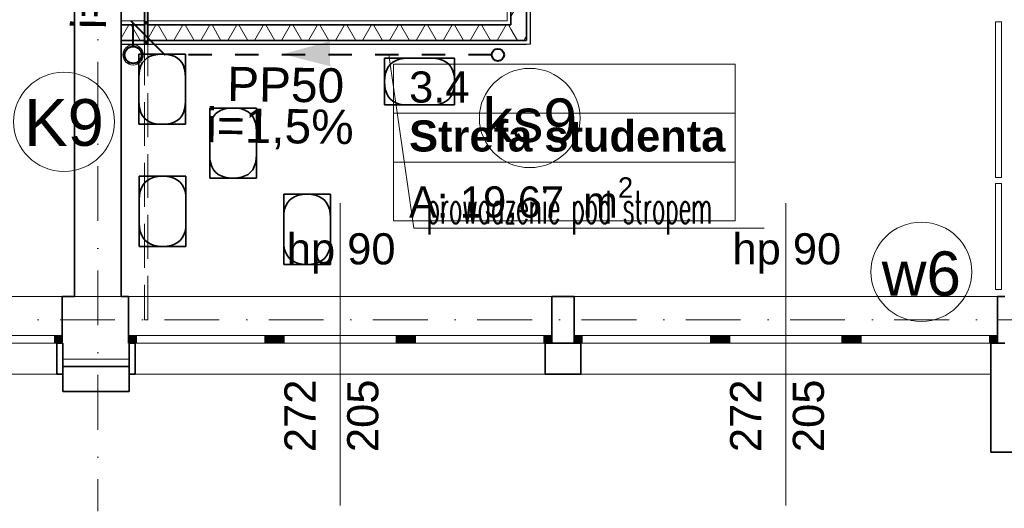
# Model space of a CAD drawing. Header units: millimetres. Extents: x -34676 to 172266, y 39940 to 476087.
# Tile 215 of 256: x 28357 to 34687, y 381900 to 385038. Entities that reach past the tile are written whole.
import ezdxf
from ezdxf.lldxf.tags import DXFTag

# ---------------------------------------------------------------- set-up
doc = ezdxf.new("R2010")
doc.units = ezdxf.units.MM
doc.header["$MEASUREMENT"] = 0
for name, pattern in [('DASHED', [2, 1, -1]), ('Krawędzie ukryte', [3.912222, 2.822222, -1.09]), ('Kropki i Kreski', [6.702778, 3.527778, -1.763889, 0, -1.411111]), ('Przerywana', [5.644444, 2.822222, -2.822222])]:
    doc.linetypes.add(name, pattern=pattern)
doc.layers.add('#ks', color=34, linetype='Continuous', lineweight=30)
for name, color, linetype in [('#podkład', 252, 'Continuous'), ('- A - ocieplenie', 7, 'Continuous'), ('- strefy pomieszczeń', 7, 'Continuous'), ('IS_Text_Pion_Wodociag', 7, 'Continuous'), ('Konstrukcja - Siatka mod', 7, 'Continuous'), ('Konstrukcja - Stropy', 7, 'Continuous'), ('Konstrukcja - Ściany działowe', 7, 'Continuous'), ('Konstrukcja - Ściany nośne wew..P', 7, 'Continuous'), ('Konstrukcja - Ściany zewnętrzne', 7, 'Continuous'), ('Okna Archicada', 7, 'Continuous'), ('WEZLY', 7, 'Continuous'), ('Wnętrze - Umeblowanie', 7, 'Continuous'), ('Znaczniki okien Archicada', 7, 'Continuous')]:
    doc.layers.add(name, color=color, linetype=linetype)
doc.layers.add('IS_Opisy_działek_Wodociag', color=7, linetype='SOLID', true_color=0x000000)
doc.styles.add('ROMANS', font='romans', dxfattribs={"width": 0.6})
doc.styles.get("Standard").update_dxf_attribs({"font": 'arial.ttf'})
doc.styles.add('STYL_AUTOMATYCZNY_1', font='arial.ttf')
doc.styles.add('STYL_AUTOMATYCZNY_2', font='arial.ttf')
doc.styles.add('STYL_AUTOMATYCZNY_6', font='txt')
tags = doc.linetypes.add('SOLID', pattern=[10, 10, 0]).pattern_tags.tags
tags[6:7] = [DXFTag(74, 4), DXFTag(75, 0), DXFTag(340, '0'), DXFTag(46, 0.0), DXFTag(50, 0.0), DXFTag(44, 0.0), DXFTag(45, 0.0)]
tags[4:5] = [DXFTag(74, 4), DXFTag(75, 0), DXFTag(340, '0'), DXFTag(46, 0.0), DXFTag(50, 0.0), DXFTag(44, 0.0), DXFTag(45, 0.0)]
pattern_1 = [(0, (-208051.03, 462118.21), (0, 75), [0, -75])]
pattern_2 = [(60, (-208051.03, 462118.21), (-129.90381, 75), []), (120, (-208051.03, 462118.21), (129.90381, 75), [])]

# ---------------------------------------------------------------- blocks, each defined once
blk = doc.blocks.new('uyd')
at = {"layer": 'Konstrukcja - Ściany działowe', "linetype": 'Continuous', "lineweight": 13}
for points in [[(28787.6, 175080.4), (28787.6, 176720.5), (28767.6, 176720.5), (28767.6, 175080.4)], [(28787.6, 175080.4), (28767.6, 175080.4), (28767.6, 175055.4), (28787.6, 175055.4)], [(28787.6, 175055.4), (28767.6, 175055.4), (28767.6, 174955.4), (28787.6, 174955.4)], [(28787.6, 174955.4), (28767.6, 174955.4), (28767.6, 174930.4), (28787.6, 174930.4)]]:
    blk.add_hatch(color=252, dxfattribs=at).paths.add_polyline_path(points)
h = blk.add_hatch(dxfattribs=at)
h.set_pattern_fill('Izolacja_miękka_0005', color=252, style=0, pattern_type=2)
h.set_pattern_definition(pattern_2)
h.paths.add_polyline_path([(31222.6, 175278.9), (31122.6, 175278.9), (31122.6, 175055.4), (31222.6, 175055.4)])
h = blk.add_hatch(dxfattribs=at)
h.set_pattern_fill('Izolacja_miękka_0005', color=252, style=0, pattern_type=2)
h.set_pattern_definition(pattern_2)
h.paths.add_polyline_path([(28767.6, 175055.4), (28617.6, 175055.4), (28617.6, 174955.4), (28767.6, 174955.4)])
h = blk.add_hatch(dxfattribs=at)
h.set_pattern_fill('Izolacja_miękka_0005', color=252, style=0, pattern_type=2)
h.set_pattern_definition(pattern_2)
h.paths.add_polyline_path([(31122.6, 175055.4), (28787.6, 175055.4), (28787.6, 174955.4), (31122.6, 174955.4)])
h = blk.add_hatch(dxfattribs=at)
h.set_pattern_fill('Izolacja_miękka_0005', color=252, style=0, pattern_type=2)
h.set_pattern_definition(pattern_2)
h.paths.add_polyline_path([(31122.6, 174955.4), (31222.6, 174955.4), (31122.6, 175055.4)])
h = blk.add_hatch(dxfattribs=at)
h.set_pattern_fill('Izolacja_miękka_0005', color=252, style=0, pattern_type=2)
h.set_pattern_definition(pattern_2)
h.paths.add_polyline_path([(31122.6, 175055.4), (31222.6, 174955.4), (31222.6, 175055.4)])
h = blk.add_hatch(dxfattribs=at)
h.set_pattern_fill('Gips_0005', color=252, style=0, pattern_type=2)
h.set_pattern_definition(pattern_1)
h.paths.add_polyline_path([(28767.6, 174955.4), (28617.6, 174955.4), (28617.6, 174930.4), (28767.6, 174930.4)])
h = blk.add_hatch(dxfattribs=at)
h.set_pattern_fill('Gips_0005', color=252, style=0, pattern_type=2)
h.set_pattern_definition(pattern_1)
h.paths.add_polyline_path([(31222.6, 174955.4), (28787.6, 174955.4), (28787.6, 174930.4), (31222.6, 174930.4)])
at = {"layer": 'Okna Archicada', "linetype": 'Continuous', "lineweight": 13}
for points in [[(28237.6, 173060.5), (28187.6, 173060.5), (28187.6, 173010.5), (28237.6, 173010.5)], [(28665.1, 173060.5), (28665.1, 173010.5), (28715.1, 173010.5), (28715.1, 173060.5)], [(29590.1, 173010.5), (29590.1, 173060.5), (29540.1, 173060.5), (29540.1, 173010.5)], [(29590.1, 173060.5), (29590.1, 173010.5), (29665.1, 173010.5), (29665.1, 173060.5)], [(30460.1, 173010.5), (30460.1, 173060.5), (30385.1, 173060.5), (30385.1, 173010.5)], [(30460.1, 173060.5), (30460.1, 173010.5), (30510.1, 173010.5), (30510.1, 173060.5)], [(31385.1, 173010.5), (31385.1, 173060.5), (31335.1, 173060.5), (31335.1, 173010.5)], [(31530.1, 173060.5), (31530.1, 173010.5), (31580.1, 173010.5), (31580.1, 173060.5)], [(32455.1, 173010.5), (32455.1, 173060.5), (32405.1, 173060.5), (32405.1, 173010.5)], [(32455.1, 173060.5), (32455.1, 173010.5), (32530.1, 173010.5), (32530.1, 173060.5)], [(33325.1, 173010.5), (33325.1, 173060.5), (33250.1, 173060.5), (33250.1, 173010.5)], [(33325.1, 173060.5), (33325.1, 173010.5), (33375.1, 173010.5), (33375.1, 173060.5)], [(34250.1, 173010.5), (34250.1, 173060.5), (34200.1, 173060.5), (34200.1, 173010.5)]]:
    blk.add_hatch(color=252, dxfattribs=at).paths.add_polyline_path(points)
at = {"layer": '- A - ocieplenie', "color": 252, "linetype": 'Continuous', "lineweight": 35, "ltscale": 100}
for p, q in [((28202.6, 173010.5), (28202.6, 172960.5)), ((28707.6, 173010.5), (28707.6, 172960.5)), ((31342.6, 173010.5), (31342.6, 172960.5)), ((31572.6, 173010.5), (31572.6, 172960.5)), ((34207.6, 173010.5), (34207.6, 172960.5)), ((28202.6, 172960.5), (28202.6, 172810.5)), ((28707.6, 172960.5), (28707.6, 172810.5)), ((31342.6, 172960.5), (31342.6, 172810.5)), ((31572.6, 172960.5), (31572.6, 172810.5)), ((34207.6, 172960.5), (34207.6, 172810.5))]:
    blk.add_line(p, q, dxfattribs=at)
at = {"layer": '- A - ocieplenie', "color": 252, "linetype": 'Continuous', "lineweight": 35, "ltscale": 100, "flags": 128}
for points in [[(28242.6, 173010.5), (28202.6, 173010.5)], [(28242.6, 172810.5), (28242.6, 173010.5)], [(28707.6, 173010.5), (28667.6, 173010.5)], [(28667.6, 173010.5), (28667.6, 172810.5)], [(31572.6, 173010.5), (31342.6, 173010.5)], [(34207.6, 173010.5), (34207.6, 172510.4)], [(34297.6, 173010.5), (34207.6, 173010.5)], [(28202.6, 172810.5), (28242.6, 172810.5)], [(28667.6, 172860.5), (28242.6, 172860.5)], [(28242.6, 172860.5), (28242.6, 172700.5)], [(28667.6, 172700.5), (28667.6, 172860.5)], [(28667.6, 172810.5), (28707.6, 172810.5)], [(31342.6, 172810.5), (31572.6, 172810.5)], [(28242.6, 172700.5), (28667.6, 172700.5)], [(34207.6, 172310.4), (34207.6, 172510.4)], [(34207.6, 172310.4), (34597.6, 172310.4)]]:
    blk.add_lwpolyline(points, dxfattribs=at)
at = {"layer": '- strefy pomieszczeń', "color": 252, "linetype": 'Continuous', "lineweight": 13, "ltscale": 100}
for p, q in [((30368, 174801.4), (32564.6, 174801.4)), ((30368, 174487.1), (30368, 174801.4)), ((32564.6, 174801.4), (32564.6, 174487.1)), ((32564.6, 174487.1), (30368, 174487.1)), ((30368, 174487.1), (32564.6, 174487.1)), ((30368, 174172.8), (30368, 174487.1)), ((32564.6, 174487.1), (32564.6, 174172.8)), ((32564.6, 174172.8), (30368, 174172.8)), ((30368, 174172.8), (32564.6, 174172.8)), ((30368, 173796.4), (30368, 174172.8)), ((32564.6, 174172.8), (32564.6, 173796.4)), ((32564.6, 173796.4), (30368, 173796.4))]:
    blk.add_line(p, q, dxfattribs=at)
at = {"color": 252, "linetype": 'Przerywana', "lineweight": 13, "ltscale": 100}
for p, q in [((34237.6, 175075.4), (34237.6, 174075.4)), ((34237.6, 175075.4), (34277.6, 175075.4)), ((34237.6, 175075.4), (34237.6, 174075.4)), ((34237.6, 175075.4), (34277.6, 175075.4)), ((34277.6, 175075.4), (34277.6, 174075.4)), ((34277.6, 175075.4), (34277.6, 174075.4)), ((34237.6, 174075.4), (34277.6, 174075.4)), ((34237.6, 174075.4), (34277.6, 174075.4)), ((34237.6, 174035.4), (34237.6, 173355.5)), ((34237.6, 174035.4), (34277.6, 174035.4)), ((34237.6, 174035.4), (34237.6, 173355.5)), ((34237.6, 174035.4), (34277.6, 174035.4)), ((34277.6, 174035.4), (34277.6, 173355.5)), ((34277.6, 174035.4), (34277.6, 173355.5)), ((34237.6, 173355.5), (34277.6, 173355.5)), ((34237.6, 173355.5), (34277.6, 173355.5))]:
    blk.add_line(p, q, dxfattribs=at)
at = {"color": 252, "linetype": 'Continuous', "lineweight": 13, "ltscale": 100}
for p, q in [((34237.6, 175075.4), (34237.6, 174075.4)), ((34237.6, 175075.4), (34277.6, 175075.4)), ((34277.6, 175075.4), (34277.6, 174075.4)), ((34237.6, 174075.4), (34277.6, 174075.4)), ((34237.6, 174035.4), (34237.6, 173355.5)), ((34237.6, 174035.4), (34277.6, 174035.4)), ((34277.6, 174035.4), (34277.6, 173355.5)), ((34237.6, 173355.5), (34277.6, 173355.5))]:
    blk.add_line(p, q, dxfattribs=at)
at = {"layer": 'Konstrukcja - Siatka mod', "color": 252, "linetype": 'Kropki i Kreski', "lineweight": 13, "ltscale": 100}
for p, q in [((28467.6, 188896.4), (28467.6, 171931.6)), ((20180, 173160.5), (49624.6, 173160.5))]:
    blk.add_line(p, q, dxfattribs=at)
at = {"layer": 'Konstrukcja - Stropy', "color": 252, "linetype": 'Continuous', "lineweight": 13, "ltscale": 100}
blk.add_line((22627.6, 173310.5), (34297.6, 173310.5), dxfattribs=at)
at = {"layer": 'Konstrukcja - Ściany działowe', "color": 252, "linetype": 'Continuous', "lineweight": 35, "ltscale": 100}
for p, q in [((31122.6, 175278.9), (31122.6, 175055.4)), ((31222.6, 175055.4), (31222.6, 175278.9)), ((28767.6, 175055.4), (28617.6, 175055.4)), ((28767.6, 175080.4), (28767.6, 175055.4)), ((28767.6, 175080.4), (28767.6, 175055.4)), ((28767.6, 175055.4), (28767.6, 174955.4)), ((28767.6, 175055.4), (28767.6, 174955.4)), ((28787.6, 175055.4), (28787.6, 175080.4)), ((28787.6, 175055.4), (28787.6, 175080.4)), ((28787.6, 174955.4), (28787.6, 175055.4)), ((31097.6, 175055.4), (28787.6, 175055.4)), ((28787.6, 174955.4), (28787.6, 175055.4)), ((31097.6, 175055.4), (31122.6, 175055.4)), ((31097.6, 175055.4), (31122.6, 175055.4)), ((31222.6, 174955.4), (31222.6, 175055.4)), ((28617.6, 174955.4), (28767.6, 174955.4)), ((28767.6, 174955.4), (28767.6, 174930.4)), ((28767.6, 174955.4), (28767.6, 174930.4)), ((28787.6, 174930.4), (28787.6, 174955.4)), ((28787.6, 174955.4), (31122.6, 174955.4)), ((28787.6, 174930.4), (28787.6, 174955.4)), ((31122.6, 174955.4), (31222.6, 174955.4)), ((31122.6, 174955.4), (31222.6, 174955.4))]:
    blk.add_line(p, q, dxfattribs=at)
at = {"layer": 'Konstrukcja - Ściany działowe', "color": 252, "linetype": 'Continuous', "lineweight": 25, "ltscale": 100}
blk.add_line((28767.6, 174930.4), (28787.6, 174930.4), dxfattribs=at)
at = {"layer": 'Konstrukcja - Ściany działowe', "color": 252, "linetype": 'Continuous', "lineweight": 35, "ltscale": 100, "flags": 128}
for points in [[(28767.6, 176720.5), (28767.6, 175080.4)], [(28787.6, 175080.4), (28787.6, 176720.5)], [(28617.6, 174955.4), (28617.6, 175055.4)]]:
    blk.add_lwpolyline(points, dxfattribs=at)
at = {"layer": 'Konstrukcja - Ściany działowe', "color": 252, "linetype": 'Continuous', "lineweight": 13, "ltscale": 100, "flags": 128}
for points in [[(31097.6, 175278.9), (31097.6, 175080.4)], [(28767.6, 175080.4), (28617.6, 175080.4)], [(31097.6, 175080.4), (28787.6, 175080.4)], [(28617.6, 174930.4), (28617.6, 174955.4)], [(31247.6, 174930.4), (31222.6, 174930.4)]]:
    blk.add_lwpolyline(points, dxfattribs=at)
at = {"layer": 'Konstrukcja - Ściany działowe', "color": 252, "linetype": 'Continuous', "lineweight": 25, "ltscale": 100, "flags": 128}
for points in [[(31247.6, 174930.4), (31247.6, 175278.9)], [(28617.6, 175055.4), (28617.6, 175080.4)], [(28617.6, 174930.4), (31222.6, 174930.4)]]:
    blk.add_lwpolyline(points, dxfattribs=at)
at = {"layer": 'Konstrukcja - Ściany działowe', "color": 252, "linetype": 'Krawędzie ukryte', "lineweight": 20, "ltscale": 100, "flags": 128}
for points in [[(28787.6, 174950.5), (28767.6, 174950.5)], [(28767.6, 174950.5), (28767.6, 173160.5)], [(28787.6, 173160.5), (28787.6, 174950.5)], [(28767.6, 173160.5), (28787.6, 173160.5)]]:
    blk.add_lwpolyline(points, dxfattribs=at)
at = {"layer": 'Konstrukcja - Ściany nośne wew..P', "color": 252, "linetype": 'Continuous', "lineweight": 35, "ltscale": 100, "flags": 128}
for points in [[(28317.6, 177960.5), (28317.6, 173310.5)], [(28617.6, 173310.5), (28617.6, 177960.5)]]:
    blk.add_lwpolyline(points, dxfattribs=at)
at = {"layer": 'Konstrukcja - Ściany zewnętrzne', "color": 252, "linetype": 'Continuous', "lineweight": 35, "ltscale": 100}
for p, q in [((28237.6, 173060.5), (28237.6, 173310.5)), ((28665.1, 173060.5), (28665.1, 173310.5)), ((31385.1, 173060.5), (31385.1, 173310.5)), ((31530.1, 173060.5), (31530.1, 173310.5)), ((34250.1, 173060.5), (34250.1, 173310.5)), ((28237.6, 173010.5), (28237.6, 173060.5)), ((28665.1, 173010.5), (28665.1, 173060.5)), ((31385.1, 173010.5), (31385.1, 173060.5)), ((31530.1, 173010.5), (31530.1, 173060.5)), ((34250.1, 173010.5), (34250.1, 173060.5))]:
    blk.add_line(p, q, dxfattribs=at)
at = {"layer": 'Konstrukcja - Ściany zewnętrzne', "color": 252, "linetype": 'Continuous', "lineweight": 35, "ltscale": 100, "flags": 128}
for points in [[(28317.6, 173310.5), (28237.6, 173310.5)], [(28665.1, 173310.5), (28617.6, 173310.5)], [(31530.1, 173310.5), (31385.1, 173310.5)], [(34297.6, 173310.5), (34250.1, 173310.5)], [(28237.6, 173010.5), (28242.6, 173010.5)], [(31385.1, 173010.5), (31530.1, 173010.5)], [(34250.1, 173010.5), (34297.6, 173010.5)]]:
    blk.add_lwpolyline(points, dxfattribs=at)
at = {"layer": 'Konstrukcja - Ściany zewnętrzne', "color": 252, "linetype": 'Continuous', "lineweight": 13, "ltscale": 100, "flags": 128}
blk.add_lwpolyline([(28242.6, 173010.5), (28242.6, 172908.5), (28667.6, 172908.5), (28667.6, 173010.5)], dxfattribs=at)
at = {"layer": 'Okna Archicada', "color": 252, "linetype": 'Continuous', "lineweight": 13, "ltscale": 100}
for p, q in [((28237.6, 173310.5), (25617.6, 173310.5)), ((28665.1, 173310.5), (31385.1, 173310.5)), ((31530.1, 173310.5), (34250.1, 173310.5)), ((28187.6, 173060.5), (27392.6, 173060.5)), ((28237.6, 173060.5), (28187.6, 173060.5)), ((28187.6, 173060.5), (28187.6, 173010.5)), ((28665.1, 173060.5), (28715.1, 173060.5)), ((28715.1, 173060.5), (28715.1, 173010.5)), ((28715.1, 173060.5), (29540.1, 173060.5)), ((29540.1, 173010.5), (29540.1, 173060.5)), ((29540.1, 173060.5), (29590.1, 173060.5)), ((29590.1, 173060.5), (29665.1, 173060.5)), ((29665.1, 173060.5), (29665.1, 173010.5)), ((29665.1, 173060.5), (30385.1, 173060.5)), ((30385.1, 173010.5), (30385.1, 173060.5)), ((30385.1, 173060.5), (30460.1, 173060.5)), ((30460.1, 173060.5), (30510.1, 173060.5)), ((30510.1, 173060.5), (30510.1, 173010.5)), ((30510.1, 173060.5), (31335.1, 173060.5)), ((31335.1, 173010.5), (31335.1, 173060.5)), ((31335.1, 173060.5), (31385.1, 173060.5)), ((31530.1, 173060.5), (31580.1, 173060.5)), ((31580.1, 173060.5), (31580.1, 173010.5)), ((31580.1, 173060.5), (32405.1, 173060.5)), ((32405.1, 173010.5), (32405.1, 173060.5)), ((32405.1, 173060.5), (32455.1, 173060.5)), ((32455.1, 173060.5), (32530.1, 173060.5)), ((32530.1, 173060.5), (32530.1, 173010.5)), ((32530.1, 173060.5), (33250.1, 173060.5)), ((33250.1, 173010.5), (33250.1, 173060.5)), ((33250.1, 173060.5), (33325.1, 173060.5)), ((33325.1, 173060.5), (33375.1, 173060.5)), ((33375.1, 173060.5), (33375.1, 173010.5)), ((33375.1, 173060.5), (34200.1, 173060.5)), ((34200.1, 173010.5), (34200.1, 173060.5)), ((34200.1, 173060.5), (34250.1, 173060.5)), ((28237.6, 173010.5), (25617.6, 173010.5)), ((25652.6, 173010.5), (28202.6, 173010.5)), ((27392.6, 173010.5), (28187.6, 173010.5)), ((28187.6, 173010.5), (28237.6, 173010.5)), ((28665.1, 173010.5), (31385.1, 173010.5)), ((28715.1, 173010.5), (28665.1, 173010.5)), ((28707.6, 173010.5), (31342.6, 173010.5)), ((29540.1, 173010.5), (28715.1, 173010.5)), ((29590.1, 173010.5), (29540.1, 173010.5)), ((29665.1, 173010.5), (29590.1, 173010.5)), ((30385.1, 173010.5), (29665.1, 173010.5)), ((30460.1, 173010.5), (30385.1, 173010.5)), ((30510.1, 173010.5), (30460.1, 173010.5)), ((31335.1, 173010.5), (30510.1, 173010.5)), ((31385.1, 173010.5), (31335.1, 173010.5)), ((31530.1, 173010.5), (34250.1, 173010.5)), ((31580.1, 173010.5), (31530.1, 173010.5)), ((31572.6, 173010.5), (34207.6, 173010.5)), ((32405.1, 173010.5), (31580.1, 173010.5)), ((32455.1, 173010.5), (32405.1, 173010.5)), ((32530.1, 173010.5), (32455.1, 173010.5)), ((33250.1, 173010.5), (32530.1, 173010.5)), ((33325.1, 173010.5), (33250.1, 173010.5)), ((33375.1, 173010.5), (33325.1, 173010.5)), ((34200.1, 173010.5), (33375.1, 173010.5)), ((34250.1, 173010.5), (34200.1, 173010.5)), ((25652.6, 172810.5), (28202.6, 172810.5)), ((28707.6, 172810.5), (31342.6, 172810.5)), ((31572.6, 172810.5), (34207.6, 172810.5))]:
    blk.add_line(p, q, dxfattribs=at)
at = {"layer": 'Okna Archicada', "color": 252, "linetype": 'Continuous', "lineweight": 35, "ltscale": 100}
for p, q in [((28237.6, 173060.5), (28237.6, 173310.5)), ((28665.1, 173060.5), (28665.1, 173310.5)), ((31385.1, 173060.5), (31385.1, 173310.5)), ((31530.1, 173060.5), (31530.1, 173310.5)), ((34250.1, 173060.5), (34250.1, 173310.5)), ((28237.6, 173010.5), (28237.6, 173060.5)), ((28237.6, 173010.5), (28237.6, 173060.5)), ((28665.1, 173010.5), (28665.1, 173060.5)), ((28665.1, 173010.5), (28665.1, 173060.5)), ((31385.1, 173010.5), (31385.1, 173060.5)), ((31385.1, 173010.5), (31385.1, 173060.5)), ((31530.1, 173010.5), (31530.1, 173060.5)), ((31530.1, 173010.5), (31530.1, 173060.5)), ((34250.1, 173010.5), (34250.1, 173060.5)), ((34250.1, 173010.5), (34250.1, 173060.5)), ((28202.6, 173010.5), (28202.6, 172960.5)), ((28707.6, 173010.5), (28707.6, 172960.5)), ((31342.6, 173010.5), (31342.6, 172960.5)), ((31572.6, 173010.5), (31572.6, 172960.5)), ((34207.6, 173010.5), (34207.6, 172960.5)), ((28202.6, 172960.5), (28202.6, 172810.5)), ((28707.6, 172960.5), (28707.6, 172810.5)), ((31342.6, 172960.5), (31342.6, 172810.5)), ((31572.6, 172960.5), (31572.6, 172810.5)), ((34207.6, 172960.5), (34207.6, 172810.5))]:
    blk.add_line(p, q, dxfattribs=at)
at = {"layer": 'Wnętrze - Umeblowanie', "color": 252, "linetype": 'Continuous', "lineweight": 35, "ltscale": 100, "flags": 128}
for points in [[(28730.7, 174716.4), (28732.2, 174744.9), (28736.7, 174770.4), (28744.2, 174792.9), (28754.7, 174812.4), (28768.2, 174828.9), (28784.7, 174842.4), (28804.2, 174852.9), (28826.7, 174860.4), (28852.2, 174864.9), (28880.7, 174866.4), (28915.9, 174866.4), (28946.3, 174866.4), (28972.1, 174866.4), (28993.2, 174866.4), (29009.6, 174866.4), (29021.3, 174866.4), (29028.4, 174866.4)], [(28730.7, 174864.1), (28730.7, 174866.4)], [(28733, 174866.4), (28730.7, 174866.4)], [(28730.7, 174864.1), (28730.7, 174857), (28730.7, 174845.3), (28730.7, 174828.9), (28730.7, 174807.8), (28730.7, 174782), (28730.7, 174751.6), (28730.7, 174716.4), (28730.7, 174566.4), (28730.7, 174531.3), (28730.7, 174500.8), (28730.7, 174475), (28730.7, 174453.9), (28730.7, 174437.5), (28730.7, 174425.8), (28730.7, 174418.8)], [(29030.7, 174864.1), (29030.7, 174857), (29030.7, 174845.3), (29030.7, 174828.9), (29030.7, 174807.8), (29030.7, 174782), (29030.7, 174751.6), (29030.7, 174716.4), (29030.7, 174566.4), (29029.2, 174537.9), (29024.7, 174512.4), (29017.2, 174489.9), (29006.7, 174470.4), (28993.2, 174453.9), (28976.7, 174440.4), (28957.2, 174429.9), (28934.7, 174422.4), (28909.2, 174417.9), (28880.7, 174416.4), (28852.2, 174417.9), (28826.7, 174422.4), (28804.2, 174429.9), (28784.7, 174440.4), (28768.2, 174453.9), (28754.7, 174470.4), (28744.2, 174489.9), (28736.7, 174512.4), (28732.2, 174537.9), (28730.7, 174566.4)], [(29030.7, 174716.4), (29029.2, 174744.9), (29024.7, 174770.4), (29017.2, 174792.9), (29006.7, 174812.4), (28993.2, 174828.9), (28976.7, 174842.4), (28957.2, 174852.9), (28934.7, 174860.4), (28909.2, 174864.9), (28880.7, 174866.4), (28845.5, 174866.4), (28815.1, 174866.4), (28789.3, 174866.4), (28768.2, 174866.4), (28751.8, 174866.4), (28740.1, 174866.4), (28733, 174866.4)], [(29028.4, 174866.4), (29030.7, 174866.4)], [(29030.7, 174864.1), (29030.7, 174866.4)], [(30460.4, 174840.2), (30431.9, 174838.7), (30406.4, 174834.2), (30383.9, 174826.7), (30364.4, 174816.2), (30347.9, 174802.7), (30334.4, 174786.2), (30323.9, 174766.7), (30316.4, 174744.2), (30311.9, 174718.7), (30310.4, 174690.2), (30310.4, 174655), (30310.4, 174624.5), (30310.4, 174598.8), (30310.4, 174577.7), (30310.4, 174561.3), (30310.4, 174549.5), (30310.4, 174542.5)], [(30310.4, 174837.8), (30310.4, 174840.2)], [(30312.8, 174840.2), (30310.4, 174840.2)], [(30460.4, 174540.2), (30431.9, 174541.7), (30406.4, 174546.2), (30383.9, 174553.7), (30364.4, 174564.2), (30347.9, 174577.7), (30334.4, 174594.2), (30323.9, 174613.7), (30316.4, 174636.2), (30311.9, 174661.7), (30310.4, 174690.2), (30310.4, 174725.3), (30310.4, 174755.8), (30310.4, 174781.6), (30310.4, 174802.7), (30310.4, 174819.1), (30310.4, 174830.8), (30310.4, 174837.8)], [(30312.8, 174840.2), (30319.8, 174840.2), (30331.5, 174840.2), (30347.9, 174840.2), (30369, 174840.2), (30394.8, 174840.2), (30425.3, 174840.2), (30460.4, 174840.2), (30610.4, 174840.2), (30638.9, 174838.7), (30664.4, 174834.2), (30686.9, 174826.7), (30706.4, 174816.2), (30722.9, 174802.7), (30736.4, 174786.2), (30746.9, 174766.7), (30754.4, 174744.2), (30758.9, 174718.7), (30760.4, 174690.2), (30758.9, 174661.7), (30754.4, 174636.2), (30746.9, 174613.7), (30736.4, 174594.2), (30722.9, 174577.7), (30706.4, 174564.2), (30686.9, 174553.7), (30664.4, 174546.2), (30638.9, 174541.7), (30610.4, 174540.2)], [(30610.4, 174840.2), (30645.6, 174840.2), (30676, 174840.2), (30701.8, 174840.2), (30722.9, 174840.2), (30739.3, 174840.2), (30751, 174840.2), (30758.1, 174840.2)], [(30758.1, 174840.2), (30760.4, 174840.2)], [(30760.4, 174840.2), (30760.4, 174837.8)], [(30760.4, 174837.8), (30760.4, 174830.8), (30760.4, 174819.1), (30760.4, 174802.7), (30760.4, 174781.6), (30760.4, 174755.8), (30760.4, 174725.3), (30760.4, 174690.2), (30760.4, 174655), (30760.4, 174624.5), (30760.4, 174598.8), (30760.4, 174577.7), (30760.4, 174561.3), (30760.4, 174549.5), (30760.4, 174542.5)], [(29030.7, 174566.4), (29030.7, 174531.3), (29030.7, 174500.8), (29030.7, 174475), (29030.7, 174453.9), (29030.7, 174437.5), (29030.7, 174425.8), (29030.7, 174418.8)], [(29186.6, 174370.7), (29188.1, 174399.2), (29192.6, 174424.7), (29200.1, 174447.2), (29210.6, 174466.7), (29224.1, 174483.2), (29240.6, 174496.7), (29260.1, 174507.2), (29282.6, 174514.7), (29308.1, 174519.2), (29336.6, 174520.7), (29371.8, 174520.7), (29402.3, 174520.7), (29428, 174520.7), (29449.1, 174520.7), (29465.5, 174520.7), (29477.3, 174520.7), (29484.3, 174520.7)], [(29186.6, 174518.4), (29186.6, 174520.7)], [(29189, 174520.7), (29186.6, 174520.7)], [(29186.6, 174518.4), (29186.6, 174511.3), (29186.6, 174499.6), (29186.6, 174483.2), (29186.6, 174462.1), (29186.6, 174436.3), (29186.6, 174405.9), (29186.6, 174370.7), (29186.6, 174220.7), (29186.6, 174185.6), (29186.6, 174155.1), (29186.6, 174129.3), (29186.6, 174108.2), (29186.6, 174091.8), (29186.6, 174080.1), (29186.6, 174073.1)], [(29486.6, 174518.4), (29486.6, 174511.3), (29486.6, 174499.6), (29486.6, 174483.2), (29486.6, 174462.1), (29486.6, 174436.3), (29486.6, 174405.9), (29486.6, 174370.7), (29486.6, 174220.7), (29485.1, 174192.2), (29480.6, 174166.7), (29473.1, 174144.2), (29462.6, 174124.7), (29449.1, 174108.2), (29432.6, 174094.7), (29413.1, 174084.2), (29390.6, 174076.7), (29365.1, 174072.2), (29336.6, 174070.7), (29308.1, 174072.2), (29282.6, 174076.7), (29260.1, 174084.2), (29240.6, 174094.7), (29224.1, 174108.2), (29210.6, 174124.7), (29200.1, 174144.2), (29192.6, 174166.7), (29188.1, 174192.2), (29186.6, 174220.7)], [(29486.6, 174370.7), (29485.1, 174399.2), (29480.6, 174424.7), (29473.1, 174447.2), (29462.6, 174466.7), (29449.1, 174483.2), (29432.6, 174496.7), (29413.1, 174507.2), (29390.6, 174514.7), (29365.1, 174519.2), (29336.6, 174520.7), (29301.5, 174520.7), (29271, 174520.7), (29245.2, 174520.7), (29224.1, 174520.7), (29207.7, 174520.7), (29196, 174520.7), (29189, 174520.7)], [(29484.3, 174520.7), (29486.6, 174520.7)], [(29486.6, 174518.4), (29486.6, 174520.7)], [(30310.4, 174542.5), (30310.4, 174540.2)], [(30312.8, 174540.2), (30310.4, 174540.2)], [(30312.8, 174540.2), (30319.8, 174540.2), (30331.5, 174540.2), (30347.9, 174540.2), (30369, 174540.2), (30394.8, 174540.2), (30425.3, 174540.2), (30460.4, 174540.2), (30610.4, 174540.2), (30645.6, 174540.2), (30676, 174540.2), (30701.8, 174540.2), (30722.9, 174540.2), (30739.3, 174540.2), (30751, 174540.2), (30758.1, 174540.2)], [(30758.1, 174540.2), (30760.4, 174540.2)], [(30760.4, 174542.5), (30760.4, 174540.2)], [(28730.7, 174418.8), (28730.7, 174416.4)], [(28733, 174416.4), (28730.7, 174416.4)], [(29028.4, 174416.4), (29021.3, 174416.4), (29009.6, 174416.4), (28993.2, 174416.4), (28972.1, 174416.4), (28946.3, 174416.4), (28915.9, 174416.4), (28880.7, 174416.4), (28845.5, 174416.4), (28815.1, 174416.4), (28789.3, 174416.4), (28768.2, 174416.4), (28751.8, 174416.4), (28740.1, 174416.4), (28733, 174416.4)], [(29030.7, 174416.4), (29028.4, 174416.4)], [(29030.7, 174418.8), (29030.7, 174416.4)], [(29486.6, 174220.7), (29486.6, 174185.6), (29486.6, 174155.1), (29486.6, 174129.3), (29486.6, 174108.2), (29486.6, 174091.8), (29486.6, 174080.1), (29486.6, 174073.1)], [(28733.7, 173932.3), (28735.2, 173960.8), (28739.7, 173986.3), (28747.2, 174008.8), (28757.7, 174028.3), (28771.2, 174044.8), (28787.7, 174058.3), (28807.2, 174068.8), (28829.7, 174076.3), (28855.2, 174080.8), (28883.7, 174082.3), (28918.8, 174082.3), (28949.3, 174082.3), (28975.1, 174082.3), (28996.2, 174082.3), (29012.6, 174082.3), (29024.3, 174082.3), (29031.3, 174082.3)], [(28733.7, 174079.9), (28733.7, 174082.3)], [(28736, 174082.3), (28733.7, 174082.3)], [(28733.7, 174079.9), (28733.7, 174072.9), (28733.7, 174061.2), (28733.7, 174044.8), (28733.7, 174023.7), (28733.7, 173997.9), (28733.7, 173967.4), (28733.7, 173932.3), (28733.7, 173782.3), (28733.7, 173747.1), (28733.7, 173716.6), (28733.7, 173690.8), (28733.7, 173669.8), (28733.7, 173653.3), (28733.7, 173641.6), (28733.7, 173634.6)], [(29033.7, 174079.9), (29033.7, 174072.9), (29033.7, 174061.2), (29033.7, 174044.8), (29033.7, 174023.7), (29033.7, 173997.9), (29033.7, 173967.4), (29033.7, 173932.3), (29033.7, 173782.3), (29032.2, 173753.8), (29027.7, 173728.3), (29020.2, 173705.8), (29009.7, 173686.3), (28996.2, 173669.8), (28979.7, 173656.3), (28960.2, 173645.8), (28937.7, 173638.3), (28912.2, 173633.8), (28883.7, 173632.3), (28855.2, 173633.8), (28829.7, 173638.3), (28807.2, 173645.8), (28787.7, 173656.3), (28771.2, 173669.8), (28757.7, 173686.3), (28747.2, 173705.8), (28739.7, 173728.3), (28735.2, 173753.8), (28733.7, 173782.3)], [(29033.7, 173932.3), (29032.2, 173960.8), (29027.7, 173986.3), (29020.2, 174008.8), (29009.7, 174028.3), (28996.2, 174044.8), (28979.7, 174058.3), (28960.2, 174068.8), (28937.7, 174076.3), (28912.2, 174080.8), (28883.7, 174082.3), (28848.5, 174082.3), (28818, 174082.3), (28792.3, 174082.3), (28771.2, 174082.3), (28754.8, 174082.3), (28743, 174082.3), (28736, 174082.3)], [(29031.3, 174082.3), (29033.7, 174082.3)], [(29033.7, 174079.9), (29033.7, 174082.3)], [(29186.6, 174073.1), (29186.6, 174070.7)], [(29189, 174070.7), (29186.6, 174070.7)], [(29484.3, 174070.7), (29477.3, 174070.7), (29465.5, 174070.7), (29449.1, 174070.7), (29428, 174070.7), (29402.3, 174070.7), (29371.8, 174070.7), (29336.6, 174070.7), (29301.5, 174070.7), (29271, 174070.7), (29245.2, 174070.7), (29224.1, 174070.7), (29207.7, 174070.7), (29196, 174070.7), (29189, 174070.7)], [(29486.6, 174070.7), (29484.3, 174070.7)], [(29486.6, 174073.1), (29486.6, 174070.7)], [(29662.1, 173816.4), (29663.6, 173844.9), (29668.1, 173870.4), (29675.6, 173892.9), (29686.1, 173912.4), (29699.6, 173928.9), (29716.1, 173942.4), (29735.6, 173952.9), (29758.1, 173960.4), (29783.6, 173964.9), (29812.1, 173966.4), (29847.2, 173966.4), (29877.7, 173966.4), (29903.5, 173966.4), (29924.6, 173966.4), (29941, 173966.4), (29952.7, 173966.4), (29959.7, 173966.4)], [(29662.1, 173964.1), (29662.1, 173966.4)], [(29664.4, 173966.4), (29662.1, 173966.4)], [(29662.1, 173964.1), (29662.1, 173957.1), (29662.1, 173945.4), (29662.1, 173928.9), (29662.1, 173907.9), (29662.1, 173882.1), (29662.1, 173851.6), (29662.1, 173816.4), (29662.1, 173666.4), (29662.1, 173631.3), (29662.1, 173600.8), (29662.1, 173575), (29662.1, 173553.9), (29662.1, 173537.5), (29662.1, 173525.8), (29662.1, 173518.8)], [(29962.1, 173964.1), (29962.1, 173957.1), (29962.1, 173945.4), (29962.1, 173928.9), (29962.1, 173907.9), (29962.1, 173882.1), (29962.1, 173851.6), (29962.1, 173816.4), (29962.1, 173666.4), (29960.6, 173637.9), (29956.1, 173612.4), (29948.6, 173589.9), (29938.1, 173570.4), (29924.6, 173553.9), (29908.1, 173540.4), (29888.6, 173529.9), (29866.1, 173522.4), (29840.6, 173517.9), (29812.1, 173516.4), (29783.6, 173517.9), (29758.1, 173522.4), (29735.6, 173529.9), (29716.1, 173540.4), (29699.6, 173553.9), (29686.1, 173570.4), (29675.6, 173589.9), (29668.1, 173612.4), (29663.6, 173637.9), (29662.1, 173666.4)], [(29962.1, 173816.4), (29960.6, 173844.9), (29956.1, 173870.4), (29948.6, 173892.9), (29938.1, 173912.4), (29924.6, 173928.9), (29908.1, 173942.4), (29888.6, 173952.9), (29866.1, 173960.4), (29840.6, 173964.9), (29812.1, 173966.4), (29776.9, 173966.4), (29746.5, 173966.4), (29720.7, 173966.4), (29699.6, 173966.4), (29683.2, 173966.4), (29671.5, 173966.4), (29664.4, 173966.4)], [(29959.7, 173966.4), (29962.1, 173966.4)], [(29962.1, 173964.1), (29962.1, 173966.4)], [(29033.7, 173782.3), (29033.7, 173747.1), (29033.7, 173716.6), (29033.7, 173690.8), (29033.7, 173669.8), (29033.7, 173653.3), (29033.7, 173641.6), (29033.7, 173634.6)], [(28733.7, 173634.6), (28733.7, 173632.3)], [(28736, 173632.3), (28733.7, 173632.3)], [(29031.3, 173632.3), (29024.3, 173632.3), (29012.6, 173632.3), (28996.2, 173632.3), (28975.1, 173632.3), (28949.3, 173632.3), (28918.8, 173632.3), (28883.7, 173632.3), (28848.5, 173632.3), (28818, 173632.3), (28792.3, 173632.3), (28771.2, 173632.3), (28754.8, 173632.3), (28743, 173632.3), (28736, 173632.3)], [(29033.7, 173632.3), (29031.3, 173632.3)], [(29033.7, 173634.6), (29033.7, 173632.3)], [(29962.1, 173666.4), (29962.1, 173631.3), (29962.1, 173600.8), (29962.1, 173575), (29962.1, 173553.9), (29962.1, 173537.5), (29962.1, 173525.8), (29962.1, 173518.8)], [(29662.1, 173518.8), (29662.1, 173516.4)], [(29664.4, 173516.4), (29662.1, 173516.4)], [(29959.7, 173516.4), (29952.7, 173516.4), (29941, 173516.4), (29924.6, 173516.4), (29903.5, 173516.4), (29877.7, 173516.4), (29847.2, 173516.4), (29812.1, 173516.4), (29776.9, 173516.4), (29746.5, 173516.4), (29720.7, 173516.4), (29699.6, 173516.4), (29683.2, 173516.4), (29671.5, 173516.4), (29664.4, 173516.4)], [(29962.1, 173516.4), (29959.7, 173516.4)], [(29962.1, 173518.8), (29962.1, 173516.4)]]:
    blk.add_lwpolyline(points, dxfattribs=at)
at = {"layer": 'Znaczniki okien Archicada', "color": 252, "linetype": 'Continuous', "lineweight": 13, "ltscale": 100}
for p, q in [((30025.1, 171967.6), (30025.1, 173910.5)), ((32890.1, 171967.6), (32890.1, 173910.5))]:
    blk.add_line(p, q, dxfattribs=at)
at = {"layer": '- strefy pomieszczeń', "color": 252, "linetype": 'Continuous', "lineweight": 13, "char_height": 200, "attachment_point": 1}
for s, insert, style in [('\\A1;{\\pql;\\pt0,100;\\fArial|b1|i0|c238|p0;\\W1.000000;WC N\\fArial|b1|i0|c238|p0;\\W1.000000;\\A1{\\H.66x;\\S^  ;}\\fArial|b1|i0|c238|p0;\\W1.000000;\\fArial|b1|i0|c238|p0;\\W1.000000;\\A1{\\H.66x;\\S^  ;}}', (30115, 175992.6), 'STYL_AUTOMATYCZNY_2'), ('\\A1;{\\pql;\\pt0,100;\\fArial|b0|i0|c238|p0;\\W1.000000;4,85\\fArial|b0|i0|c238|p0;\\W1.000000;\\A1{\\H.66x;\\S^  ;}\\fArial|b0|i0|c238|p0;\\W1.000000; m\\fArial|b0|i0|c238|p0;\\W1.000000;\\A1{\\H.66x;\\S2^  ;}}', (30115, 175675.5), 'STYL_AUTOMATYCZNY_1'), ('\\A1;{\\pql;\\pt0,100;\\fArial|b0|i0|c238|p0;\\W1.000000;3.4\\fArial|b0|i0|c238|p0;\\W1.000000;\\A1{\\H.66x;\\S^  ;}\\fArial|b0|i0|c238|p0;\\W1.000000;\\fArial|b0|i0|c238|p0;\\W1.000000;\\A1{\\H.66x;\\S^  ;}}', (30468, 174755.7), 'STYL_AUTOMATYCZNY_1'), ('\\A1;{\\pql;\\pt0,100;\\fArial|b1|i0|c238|p0;\\W1.000000;Strefa studenta\\fArial|b1|i0|c238|p0;\\W1.000000;\\A1{\\H.66x;\\S^  ;}\\fArial|b1|i0|c238|p0;\\W1.000000;\\fArial|b1|i0|c238|p0;\\W1.000000;\\A1{\\H.66x;\\S^  ;}}', (30468, 174441.4), 'STYL_AUTOMATYCZNY_2'), ('\\A1;{\\pql;\\pt0,500;\\fGeneva CE|b0|i0|c0|p0;\\W1.000000;A: 19,67\\fGeneva CE|b0|i0|c0|p0;\\W1.000000;\\A1{\\H.66x;\\S^  ;}\\fGeneva CE|b0|i0|c0|p0;\\W1.000000; m\\fGeneva CE|b0|i0|c0|p0;\\W1.000000;\\A1{\\H.66x;\\S2^  ;}}', (30468, 174075.9), 'STYL_AUTOMATYCZNY_6')]:
    blk.add_mtext(s, dxfattribs=dict(at, insert=insert, style=style))
at = {"layer": 'Znaczniki okien Archicada', "color": 252, "linetype": 'Continuous', "lineweight": 15, "char_height": 200, "attachment_point": 7, "style": 'STYL_AUTOMATYCZNY_1'}
for insert in [(29681.9, 173456), (32546.9, 173456)]:
    blk.add_mtext('\\A1;{\\pql;\\pt0;\\fArial|b0|i0|c238|p0;\\W1.000000;hp 90\\fArial|b0|i0|c238|p0;\\W1.000000;\\A1{\\H.66x;\\S^  ;}\\fArial|b0|i0|c238|p0;\\W1.000000;\\fArial|b0|i0|c238|p0;\\W1.000000;}', dxfattribs=dict(at, insert=insert))
at = {"layer": 'Znaczniki okien Archicada', "color": 252, "linetype": 'Continuous', "lineweight": 15, "char_height": 200, "attachment_point": 7, "rotation": 90, "style": 'STYL_AUTOMATYCZNY_1'}
for s, insert in [('\\A1;{\\pql;\\pt0;\\fArial|b0|i0|c238|p0;\\W1.000000;272\\fArial|b0|i0|c238|p0;\\W1.000000;\\A1{\\H.66x;\\S^  ;}\\fArial|b0|i0|c238|p0;\\W1.000000;\\fArial|b0|i0|c238|p0;\\W1.000000;}', (29925.1, 172310.5)), ('\\A1;{\\pql;\\pt0;\\fArial|b0|i0|c238|p0;\\W1.000000;205\\fArial|b0|i0|c238|p0;\\W1.000000;\\A1{\\H.66x;\\S^  ;}\\fArial|b0|i0|c238|p0;\\W1.000000;\\fArial|b0|i0|c238|p0;\\W1.000000;}', (30328.4, 172310.5)), ('\\A1;{\\pql;\\pt0;\\fArial|b0|i0|c238|p0;\\W1.000000;272\\fArial|b0|i0|c238|p0;\\W1.000000;\\A1{\\H.66x;\\S^  ;}\\fArial|b0|i0|c238|p0;\\W1.000000;\\fArial|b0|i0|c238|p0;\\W1.000000;}', (32790.1, 172310.5)), ('\\A1;{\\pql;\\pt0;\\fArial|b0|i0|c238|p0;\\W1.000000;205\\fArial|b0|i0|c238|p0;\\W1.000000;\\A1{\\H.66x;\\S^  ;}\\fArial|b0|i0|c238|p0;\\W1.000000;\\fArial|b0|i0|c238|p0;\\W1.000000;}', (33193.4, 172310.5))]:
    blk.add_mtext(s, dxfattribs=dict(at, insert=insert))

msp = doc.modelspace()

# ---------------------------------------------------------------- block references
at = {"layer": '#podkład'}
msp.add_blockref('uyd', (392.7, 209950.3), dxfattribs=at)

# ---------------------------------------------------------------- next in the draw order: linework, layer by layer
at = {"layer": '#ks', "color": 34, "linetype": 'DASHED', "lineweight": 40, "ltscale": 150}
for p, q in [((29086.5, 384867.3), (29086.5, 386742)), ((31391.7, 384812.3), (29289.5, 384812.3))]:
    msp.add_line(p, q, dxfattribs=at)
at = {"layer": '#ks', "color": 34, "linetype": 'Continuous', "lineweight": 40, "ltscale": 150}
msp.add_line((29071, 385030.7), (29289.5, 384812.3), dxfattribs=at)
at = {"layer": '#ks', "color": 34, "lineweight": 0}
msp.add_circle((29086.5, 384812.3), 65, dxfattribs=at)
msp.add_circle((29086.5, 384812.3), 65, dxfattribs=at)
msp.add_circle((29086.5, 384812.3), 65, dxfattribs=at)
msp.add_circle((29086.5, 384812.3), 65, dxfattribs=at)
at = {"layer": '#ks', "color": 34, "lineweight": 40}
for centre, radius in [((29086.5, 384812.3), 55), ((29086.5, 384812.3), 55), ((29086.5, 384812.3), 55), ((29086.5, 384812.3), 55), ((31431.7, 384812.3), 40), ((31431.7, 384812.3), 40)]:
    msp.add_circle(centre, radius, dxfattribs=at)
at = {"layer": 'IS_Opisy_działek_Wodociag', "color": 7, "lineweight": 13, "ltscale": 10}
for p, q in [((30890.2, 383699.6), (30730.1, 384812.3)), ((33143.1, 383699.6), (30890.2, 383699.6))]:
    msp.add_line(p, q, dxfattribs=at)
at = {"layer": 'IS_Text_Pion_Wodociag', "color": 7, "linetype": 'SOLID', "lineweight": 18, "ltscale": 10}
for centre in [(28642.1, 384382.3), (31636.7, 384406.9), (34153.9, 383419.3)]:
    msp.add_ellipse(centre, major_axis=(324, 0), ratio=0.983333, dxfattribs=at)
at = {"layer": 'WEZLY', "color": 34, "lineweight": 40}
msp.add_solid([(30351.9, 384900.6), (30353.5, 384739.4), (30048.3, 384817.1)], dxfattribs=at)

# ---------------------------------------------------------------- next in the draw order: texts
at = {"layer": 'IS_Opisy_działek_Wodociag', "color": 7, "lineweight": 13, "ltscale": 10, "style": 'ROMANS', "width": 0.5}
msp.add_text('prowadzenie pod stropem', height=210, dxfattribs=at).set_placement((30973.3, 383728.4))
at = {"layer": 'IS_Text_Pion_Wodociag', "color": 7, "linetype": 'SOLID', "lineweight": 18, "ltscale": 10, "char_height": 220, "attachment_point": 8}
for s, insert, rotation in [('i=1,5%', (28958.6, 385449.6), 89.17284), ('PP50', (30065.7, 384507.7), 359.17284), ('i=1,5%', (30028.6, 384204.5), 359.17284)]:
    msp.add_mtext(s, dxfattribs=dict(at, insert=insert, rotation=rotation))
at = {"layer": 'IS_Text_Pion_Wodociag', "color": 7, "linetype": 'SOLID', "lineweight": 18, "ltscale": 10, "attachment_point": 8}
for s, insert, char_height in [('K9', (28642.1, 384223.8), 300), ('ks9', (31636.7, 384248.4), 280), ('\\fArial|b0|i0;w6', (34153.9, 383260.8), 285.12)]:
    msp.add_mtext(s, dxfattribs=dict(at, insert=insert, char_height=char_height))

doc.saveas('drawing.dxf')
